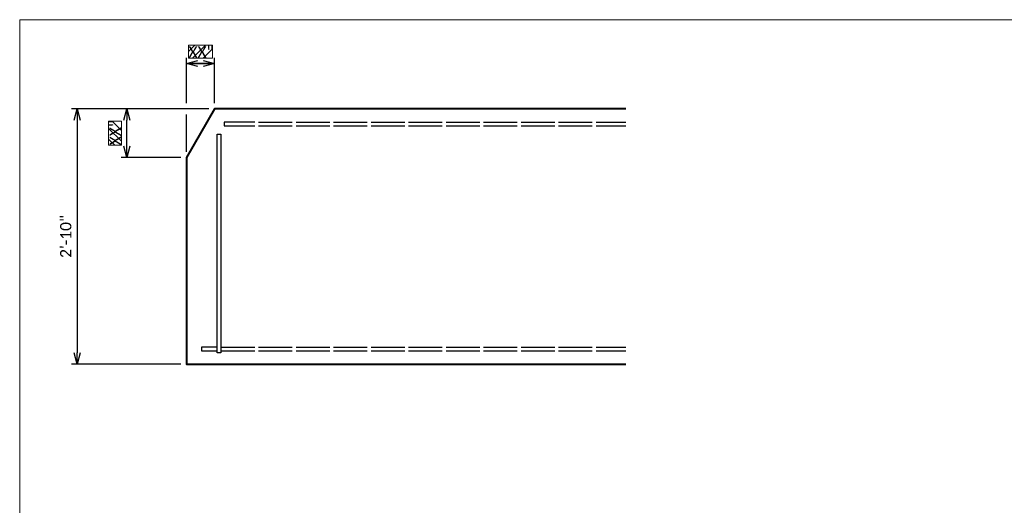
# Model space of a CAD drawing. Extents: x -388 to 987, y 70 to 322.
# Tile 5 of 16: x -388 to -257, y 257 to 322. Entities that reach past the tile are written whole.
import ezdxf
from ezdxf.enums import TextEntityAlignment as Align

# ---------------------------------------------------------------- set-up
doc = ezdxf.new("R2010")
doc.units = 0
doc.header["$MEASUREMENT"] = 0
doc.layers.add('B_ANNO_DESIGN_NOTES', color=1, linetype='Continuous', lineweight=18, true_color=0xff0000)
for name, color, linetype, lineweight in [('B_ANNO_DIM', 7, 'Continuous', 18), ('B_CONC_GIRD', 50, 'Continuous', 40), ('B_REBAR', 5, 'Continuous', 25)]:
    doc.layers.add(name, color=color, linetype=linetype, lineweight=lineweight)
doc.layers.add('B_ANNO_NOPLOT', color=47, linetype='Continuous', lineweight=18, plot=False)
doc.styles.add('Annotative', font='calibri.ttf', dxfattribs={"height": 0.0625})
doc.styles.get("Standard").update_dxf_attribs({"font": 'calibri.ttf'})
doc.dimstyles.new('Annotative', dxfattribs={"dimscale": 0, "dimtxt": 0.0625, "dimasz": 0.0625, "dimexe": 0.03125, "dimexo": 0.03125, "dimgap": 0.03125, "dimtad": 1, "dimdec": 3, "dimzin": 3, "dimdsep": 46, "dimlunit": 4, "dimtxsty": 'Standard', "dimblk": 'OPEN30', "dimcen": 0.03125, "dimaunit": 1, "dimadec": 0, "dimazin": 3, "dimtfac": 0.75, "dimtdec": 3, "dimtofl": 0, "dimtmove": 0, "dimatfit": 3, "dimldrblk": 'OPEN30', "dimfxl": 1, "dimtfill": 1, "dimfrac": 1, "dimtolj": 1, "dimtzin": 0, "dimarcsym": 0})

# ---------------------------------------------------------------- blocks, each defined once
blk = doc.blocks.new('_Open30')
at = {"color": 0, "linetype": 'ByBlock', "lineweight": -2}
for p, q in [((-1, 0.268), (0, 0)), ((0, 0), (-1, -0.268)), ((0, 0), (-1, 0))]:
    blk.add_line(p, q, dxfattribs=at)
blk = doc.blocks.new('*D91')
at = {"layer": 'B_ANNO_DIM', "color": 0, "lineweight": -2, "transparency": 16777216}
for p, q in [((21.5, 240.13), (6.92, 240.13)), ((7.67, 238.63), (7.67, 207.63)), ((21.5, 206.13), (6.92, 206.13))]:
    blk.add_line(p, q, dxfattribs=at)
at = {"layer": 'Defpoints', "color": 0, "transparency": 16777216}
for p in [(22.25, 240.13), (7.67, 206.13), (22.25, 206.13)]:
    blk.add_point(p, dxfattribs=at)
at = {"layer": 'B_ANNO_DIM', "color": 0, "lineweight": -2, "transparency": 16777216, "xscale": 1.5, "yscale": 1.5, "zscale": 1.5}
for p, rotation in [((7.67, 240.13), 90), ((7.67, 206.13), 270)]:
    blk.add_blockref('_Open30', p, dxfattribs=dict(at, rotation=rotation))
at = {"layer": 'B_ANNO_DIM', "color": 0, "transparency": 16777216, "insert": (6.15, 223.13), "char_height": 1.5, "attachment_point": 5, "rotation": 90, "bg_fill": 3, "box_fill_scale": 1.25, "bg_fill_color": 256, "bg_fill_true_color": 13158600, "bg_fill_transparency": 0}
blk.add_mtext('\\A1;2\'-10"', dxfattribs=at)
blk = doc.blocks.new('*D93')
at = {"layer": 'B_ANNO_DIM', "color": 0, "lineweight": -2, "transparency": 16777216}
for p, q in [((25.23, 240.13), (13.53, 240.13)), ((14.28, 235.15), (14.28, 238.63)), ((21.5, 233.65), (13.53, 233.65))]:
    blk.add_line(p, q, dxfattribs=at)
at = {"layer": 'Defpoints', "color": 0, "transparency": 16777216}
for p in [(14.28, 240.13), (25.98, 240.13), (22.25, 233.65)]:
    blk.add_point(p, dxfattribs=at)
at = {"layer": 'B_ANNO_DIM', "color": 0, "lineweight": -2, "transparency": 16777216, "xscale": 1.5, "yscale": 1.5, "zscale": 1.5}
for p, rotation in [((14.28, 240.13), 90), ((14.28, 233.65), 270)]:
    blk.add_blockref('_Open30', p, dxfattribs=dict(at, rotation=rotation))
blk = doc.blocks.new('*D95')
at = {"layer": 'B_ANNO_DIM', "color": 0, "lineweight": -2, "transparency": 16777216}
for p, q in [((22.25, 240.88), (22.25, 246.92)), ((25.98, 240.88), (25.98, 246.92)), ((24.48, 246.17), (22.98, 246.17)), ((23.75, 246.17), (25.25, 246.17)), ((22.25, 234.4), (22.25, 239.38))]:
    blk.add_line(p, q, dxfattribs=at)
at = {"layer": 'Defpoints', "color": 0, "transparency": 16777216}
for p in [(25.98, 246.17), (25.98, 240.13), (22.25, 233.65)]:
    blk.add_point(p, dxfattribs=at)
at = {"layer": 'B_ANNO_DIM', "color": 0, "lineweight": -2, "transparency": 16777216, "xscale": 1.5, "yscale": 1.5, "zscale": 1.5, "rotation": 180}
blk.add_blockref('_Open30', (22.25, 246.17), dxfattribs=at)
at = {"layer": 'B_ANNO_DIM', "color": 0, "lineweight": -2, "transparency": 16777216, "xscale": 1.5, "yscale": 1.5, "zscale": 1.5}
blk.add_blockref('_Open30', (25.98, 246.17), dxfattribs=at)
blk = doc.blocks.new('*U96')
at = {"layer": 'B_REBAR'}
for p, q in [((0.5, 0), (5, 0)), ((5.5, 0), (10, 0)), ((10.5, 0), (15, 0)), ((15.5, 0), (20, 0)), ((20.5, 0), (25, 0)), ((25.5, 0), (30, 0)), ((30.5, 0), (35, 0)), ((35.5, 0), (40, 0)), ((40.5, 0), (45, 0)), ((45.5, 0), (50, 0)), ((50.5, 0), (54.45, 0)), ((0.5, -0.5), (5, -0.5)), ((5.5, -0.5), (10, -0.5)), ((10.5, -0.5), (15, -0.5)), ((15.5, -0.5), (20, -0.5)), ((20.5, -0.5), (25, -0.5)), ((25.5, -0.5), (30, -0.5)), ((30.5, -0.5), (35, -0.5)), ((35.5, -0.5), (40, -0.5)), ((40.5, -0.5), (45, -0.5)), ((45.5, -0.5), (50, -0.5)), ((50.5, -0.5), (54.45, -0.5))]:
    blk.add_line(p, q, dxfattribs=at)
blk.add_lwpolyline([(0, 0), (-2.09, 0), (-2.09, -0.5), (0, -0.5)], dxfattribs=at)
blk = doc.blocks.new('*U16')
at = {"layer": 'B_REBAR'}
for p, q in [((5.5, 0), (10, 0)), ((10.5, 0), (15, 0)), ((15.5, 0), (20, 0)), ((20.5, 0), (25, 0)), ((25.5, 0), (30, 0)), ((30.5, 0), (35, 0)), ((35.5, 0), (40, 0)), ((40.5, 0), (45, 0)), ((45.5, 0), (50, 0)), ((50.5, 0), (54.45, 0)), ((5.5, -0.5), (10, -0.5)), ((10.5, -0.5), (15, -0.5)), ((15.5, -0.5), (20, -0.5)), ((20.5, -0.5), (25, -0.5)), ((25.5, -0.5), (30, -0.5)), ((30.5, -0.5), (35, -0.5)), ((35.5, -0.5), (40, -0.5)), ((40.5, -0.5), (45, -0.5)), ((45.5, -0.5), (50, -0.5)), ((50.5, -0.5), (54.45, -0.5))]:
    blk.add_line(p, q, dxfattribs=at)
at = {"layer": 'B_REBAR', "flags": 128}
blk.add_lwpolyline([(5, 0), (0.94, 0), (0.94, -0.5), (5, -0.5)], dxfattribs=at)
blk = doc.blocks.new('*U17')
at = {"layer": 'B_REBAR', "flags": 128}
blk.add_lwpolyline([(0, -6), (0, -1.64), (0.5, -1.64), (0.5, -6)], dxfattribs=at)
at = {"layer": 'B_REBAR'}
blk.add_lwpolyline([(0.5, -6), (0.5, -30.75), (0, -30.75), (0, -6)], dxfattribs=at)
blk = doc.blocks.new('*U130')
at = {"layer": 'B_ANNO_NOPLOT', "flags": 128}
blk.add_lwpolyline([(0, 0), (0, 252), (323.9277, 252), (323.9277, 238.8552), (378, 238.8552), (378, 40.4996), (316.5708, 40.4996), (316.5708, 0)], close=True, dxfattribs=at)
blk = doc.blocks.new('*U90')
at = {"layer": 'B_ANNO_DESIGN_NOTES'}
h = blk.add_hatch(dxfattribs=at)
h.set_pattern_fill('ANSI31', color=256, scale=8)
h.set_pattern_definition([(45, (13.7083, 228.8547), (-0.707107, 0.707107), [])])
h.paths.add_polyline_path([(22.514, 248.5998), (25.6976, 248.5998), (25.6976, 246.8905), (22.514, 246.8905)])
blk.add_lwpolyline([(22.514, 248.5998), (25.6976, 248.5998), (25.6976, 246.8905), (22.514, 246.8905)], close=True, dxfattribs=at)
at = {"layer": 'B_REBAR'}
for name, p in [('*U16', (26.3388, 238.3753)), ('*U17', (26.3388, 238.3753)), ('*U96', (26.3388, 208.3755))]:
    blk.add_blockref(name, p, dxfattribs=at)
at = {"layer": 'B_ANNO_DIM', "style": 'Annotative'}
blk.add_attdef('LHFH', text='', height=1.5, dxfattribs=at).set_placement((24.1756, 247.6973), align=Align.MIDDLE_CENTER)
at = {"layer": 'B_ANNO_DIM'}
dim = blk.add_linear_dim(base=(7.6685, 206.1256), p1=(22.2498, 240.1252), p2=(22.2498, 206.1256), angle=90, dimstyle='Annotative', dxfattribs=at)
dim.commit()
dim.dimension.update_dxf_attribs({"geometry": '*D91', "text_midpoint": (7.6685, 223.1254), "dimtype": 160})
at = {"layer": 'B_ANNO_DESIGN_NOTES'}
h = blk.add_hatch(dxfattribs=at)
h.set_pattern_fill('ANSI31', color=256, scale=8, angle=90)
h.set_pattern_definition([(135, (31.5958, 226.4837), (-0.707107, -0.707107), [])])
h.paths.add_polyline_path([(11.8507, 235.2893), (11.8507, 238.473), (13.56, 238.473), (13.56, 235.2893)])
blk.add_lwpolyline([(11.8507, 235.2893), (11.8507, 238.473), (13.56, 238.473), (13.56, 235.2893)], close=True, dxfattribs=at)
at = {"layer": 'B_ANNO_NOPLOT', "flags": 128}
blk.add_lwpolyline([(0, 0), (0, 252), (323.9277, 252), (323.9277, 238.8552), (378, 238.8552), (378, 40.4996), (316.5708, 40.4996), (316.5708, 0)], close=True, dxfattribs=at)
at = {"layer": 'B_CONC_GIRD'}
blk.add_lwpolyline([(80.787, 240.1252), (25.9824, 240.1252), (22.2498, 233.6532), (22.2498, 206.1256), (80.787, 206.1256)], dxfattribs=at)
at = {"layer": 'B_ANNO_DIM', "style": 'Annotative'}
blk.add_attdef('LHFV', text='', height=1.5, rotation=90, dxfattribs=at).set_placement((12.7532, 236.951), align=Align.MIDDLE_CENTER)
at = {"layer": 'B_ANNO_DIM'}
dim = blk.add_linear_dim(base=(25.9778, 246.1679), p1=(22.2498, 233.6532), p2=(25.9778, 240.1252), text=' ', dimstyle='Annotative', dxfattribs=at)
dim.commit()
dim.dimension.update_dxf_attribs({"geometry": '*D95', "text_midpoint": (24.1138, 246.1679)})
dim = blk.add_linear_dim(base=(14.2826, 240.1252), p1=(22.2498, 233.6532), p2=(25.9778, 240.1252), angle=90, text=' ', dimstyle='Annotative', dxfattribs=at)
dim.commit()
dim.dimension.update_dxf_attribs({"geometry": '*D93', "text_midpoint": (14.2826, 236.8892), "dimtype": 160})

msp = doc.modelspace()

# ---------------------------------------------------------------- block references
msp.add_blockref('*U90', (-387.99, 70.01, -0.84)).add_auto_attribs({'LHFV': 'XX"', 'LHFH': 'XX"'})

# ---------------------------------------------------------------- next in the draw order: block references
msp.add_blockref('*U130', (-387.99, 70.01, -0.84))

doc.saveas('drawing.dxf')
